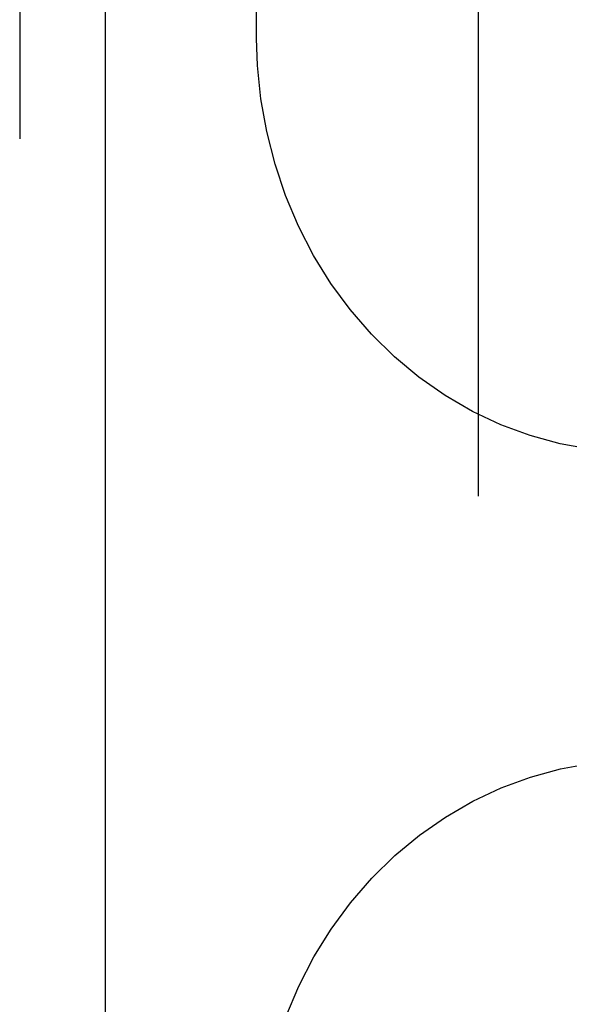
# Model space of a CAD drawing. Header units: inches. Extents: x 0 to 243, y 0 to 157.
# Tile 16 of 84: x 73.407 to 74.076, y 81.97 to 83.168. Entities that reach past the tile are written whole.
import ezdxf

# ---------------------------------------------------------------- set-up
doc = ezdxf.new("R2010")
doc.units = ezdxf.units.IN
doc.header["$LTSCALE"] = 13.348617
doc.header["$MEASUREMENT"] = 0
doc.linetypes.add('HIDDEN', pattern=[0.2, 0.1, -0.1])
doc.layers.add('DEFAULT_2', color=8, linetype='HIDDEN')
doc.layers.add('SECONDARY_OR_LEFT_DOOR_ASSEMBLY', color=7, linetype='CONTINUOUS')

msp = doc.modelspace()

# ---------------------------------------------------------------- linework, layer by layer
at = {"layer": 'DEFAULT_2', "color": 8, "linetype": 'HIDDEN'}
for p, q in [((73.9653, 83.9231), (73.9653, 80.4731)), ((73.6956, 83.1455), (73.6956, 83.7041))]:
    msp.add_line(p, q, dxfattribs=at)
for points in [[(74.0965, 82.6462), (74.0651, 82.6521), (74.0285, 82.662), (73.9928, 82.6752), (73.9582, 82.6915), (73.9249, 82.7108), (73.8932, 82.733), (73.8633, 82.758), (73.8353, 82.7855), (73.8095, 82.8154), (73.786, 82.8474), (73.765, 82.8814), (73.7466, 82.9171), (73.7309, 82.9543), (73.718, 82.9927), (73.7079, 83.0321), (73.7009, 83.0721), (73.6968, 83.1127), (73.6956, 83.1455)], [(73.6956, 81.7627), (73.6968, 81.7961), (73.7009, 81.8366), (73.708, 81.8766), (73.7181, 81.916), (73.731, 81.9545), (73.7468, 81.9917), (73.7653, 82.0274), (73.7864, 82.0614), (73.8099, 82.0934), (73.8358, 82.1232), (73.8638, 82.1507), (73.8937, 82.1756), (73.9254, 82.1977), (73.9587, 82.217), (73.9933, 82.2332), (74.029, 82.2463), (74.0655, 82.2562), (74.0965, 82.262)]]:
    msp.add_lwpolyline(points, dxfattribs=at)
at = {"layer": 'SECONDARY_OR_LEFT_DOOR_ASSEMBLY', "color": 8, "linetype": 'HIDDEN'}
msp.add_line((73.4073, 113.7251), (73.4073, 51.4331), dxfattribs=at)
at = {"layer": 'SECONDARY_OR_LEFT_DOOR_ASSEMBLY', "color": 3, "linetype": 'Continuous'}
msp.add_line((73.5113, 113.7251), (73.5113, 51.4331), dxfattribs=at)

doc.saveas('drawing.dxf')
